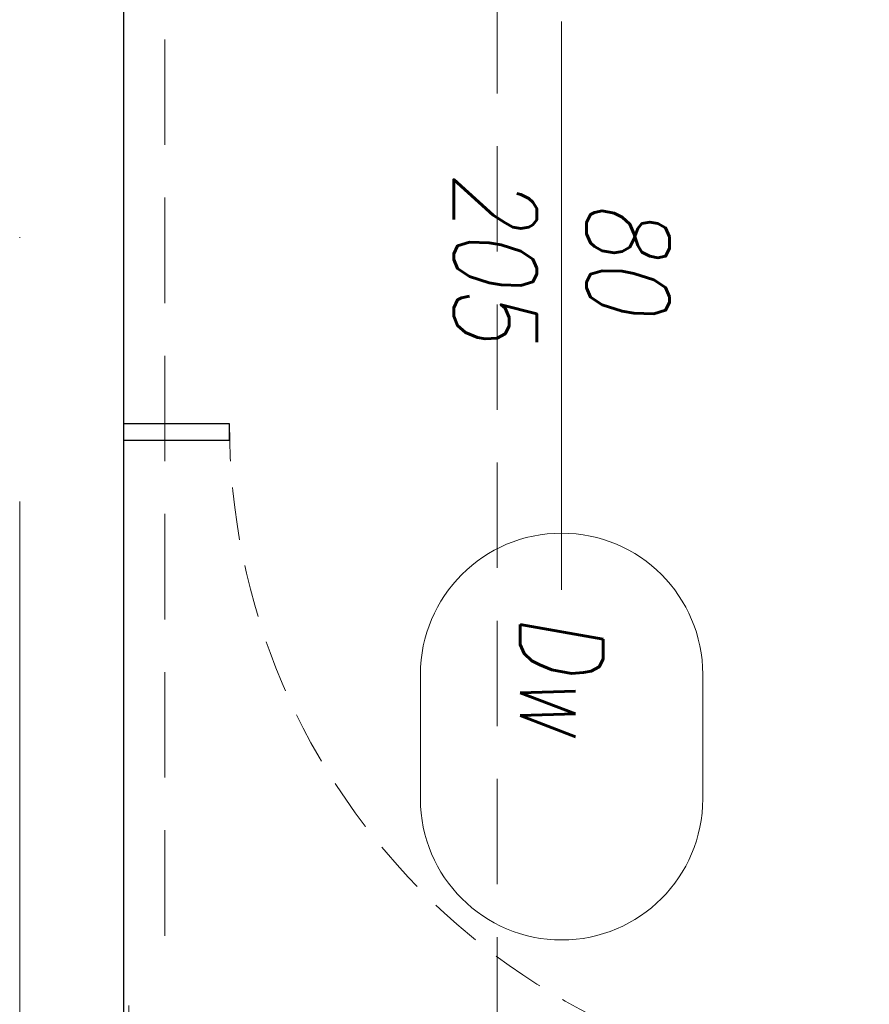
# Model space of a CAD drawing. Header units: millimetres. Extents: x 28291 to 177760, y -399809 to -170937.
# Tile 256 of 256: x 60812 to 60914, y -197945 to -197826. Entities that reach past the tile are written whole.
import ezdxf
from ezdxf.enums import TextEntityAlignment as Align

# ---------------------------------------------------------------- set-up
doc = ezdxf.new("R2010")
doc.units = ezdxf.units.MM
doc.linetypes.add('DASHDOT', pattern=[25.4, 12.7, -6.35, 0, -6.35])
doc.linetypes.add('HIDDEN', pattern=[9.525, 6.35, -3.175])
doc.layers.get('0').update_dxf_attribs({"lineweight": 0})
for name, color, linetype, lineweight in [('!! 0_ Istn-sciany', 3, 'Continuous', 30), ('!! 0_Istn-cienka', 4, 'Continuous', 9), ('!! 1_drzwi opis', 151, 'Continuous', 9), ('!! wymiary osi', 250, 'Continuous', 9), ('0-osie-liniA', 14, 'DASHDOT', 5)]:
    doc.layers.add(name, color=color, linetype=linetype, lineweight=lineweight)
doc.layers.add('!! 1_drzwi linia - do wykonania', color=7, linetype='Continuous', lineweight=13, true_color=0x000000)
doc.layers.add('!! 1_drzwi-linia - zrealizowane', color=7, linetype='Continuous', lineweight=5, true_color=0x7a7a7a)
doc.layers.add('!! 1_zabudowa GK', color=33, linetype='Continuous')
doc.styles.add('50', font='ROMANS.shx', dxfattribs={"width": 0.8, "height": 10})
doc.styles.add('ARCHETYP', font='romans.shx', dxfattribs={"height": 15})
doc.styles.add('TXT', font='simplex.shx')
doc.dimstyles.new('DIM50', dxfattribs={"dimscale": 5, "dimtxt": 2.5, "dimasz": 1.5, "dimexe": 0, "dimexo": 0, "dimgap": 0.5, "dimtad": 1, "dimdec": 4, "dimrnd": 0.5, "dimdsep": 46, "dimtxsty": 'TXT', "dimblk1": 'TICK1', "dimblk2": 'TICK1', "dimsah": 1, "dimcen": 0, "dimse1": 1, "dimse2": 1, "dimclrd": 1, "dimclre": 7, "dimclrt": 9, "dimadec": 0, "dimazin": 0, "dimtfac": 1, "dimtdec": 4, "dimtmove": 2, "dimatfit": 3, "dimldrblk": 'TICK1', "dimfxl": 1, "dimtolj": 1, "dimarcsym": 0})

# ---------------------------------------------------------------- blocks, each defined once
blk = doc.blocks.new('BLOK OSI')
at = {"layer": '0-osie-liniA', "ltscale": 5}
blk.add_lwpolyline([(51992.21142, -199661.23318), (51992.21142, -193642.4104)], dxfattribs=at)
blk = doc.blocks.new('drzwi 80-205')
blk.add_lwpolyline([(61128.31, -197571.09), (61128.31, -197491.09), (61131.31, -197491.09), (61131.31, -197571.09)], close=True)
blk.add_lwpolyline([(61088.31, -197551.09), (61088.31, -197591.09)])
at = {"linetype": 'HIDDEN'}
blk.add_arc((61128.31, -197571.09), 80, 88.0898, 180, dxfattribs=at)
blk = doc.blocks.new('1_ok-opis')
blk.add_line((0, 111.61), (0, 50))
for points in [[(-17, 128.61), (-17, 143.61)], [(17, 128.61), (17, 143.61)]]:
    blk.add_lwpolyline(points)
for centre, start, end in [((0, 143.61), 0, 180), ((0, 128.61), 180, 0)]:
    blk.add_arc(centre, 17, start, end)
at = {"style": 'ARCHETYP'}
for tag, height, rotation, p in [('NR', 12, 90, (0, 136.9)), ('NR', 12, 270, (0, 136.9)), ('SZEROKOŚĆ', 10, 270, (8, 78.29)), ('SZEROKOŚĆ', 10, 90, (-8, 78.29)), ('WYSOKOŚĆ', 10, 270, (-8, 78.29)), ('WYSOKOŚĆ', 10, 90, (8, 78.29))]:
    blk.add_attdef(tag, text='', height=height, rotation=rotation, dxfattribs=at).set_placement(p, align=Align.MIDDLE)
blk = doc.blocks.new('TICK1')
at = {"color": 0}
for p, q in [((0, -1.4), (0, 1.4)), ((0, 0), (-1, 0))]:
    blk.add_line(p, q, dxfattribs=at)
at = {"color": 2}
blk.add_line((-1, -1), (1, 1), dxfattribs=at)
blk = doc.blocks.new('*D2804')
at = {"layer": '!! wymiary osi', "color": 1, "lineweight": -2, "transparency": 16777216}
blk.add_line((61127.94, -197955.16), (60832.71, -197955.16), dxfattribs=at)
at = {"layer": 'DEFPOINTS', "color": 0, "transparency": 16777216}
for p in [(61135.44, -197906.13), (60825.21, -197919.82), (60825.21, -197955.16)]:
    blk.add_point(p, dxfattribs=at)
at = {"layer": '!! wymiary osi', "color": 1, "lineweight": -2, "transparency": 16777216, "xscale": 7.5, "yscale": 7.5, "zscale": 7.5, "rotation": 180}
blk.add_blockref('TICK1', (60825.21, -197955.16), dxfattribs=at)
at = {"layer": '!! wymiary osi', "color": 1, "lineweight": -2, "transparency": 16777216, "xscale": 7.5, "yscale": 7.5, "zscale": 7.5}
blk.add_blockref('TICK1', (61135.44, -197955.16), dxfattribs=at)
at = {"layer": '!! wymiary osi', "color": 9, "transparency": 16777216, "insert": (60980.32, -197946.41), "char_height": 12.5, "attachment_point": 5, "style": 'TXT'}
blk.add_mtext('\\A1;310', dxfattribs=at)

msp = doc.modelspace()

# ---------------------------------------------------------------- linework, layer by layer
at = {"layer": '!! 0_ Istn-sciany'}
msp.add_lwpolyline([(60824.56735, -197630.12813), (60824.56735, -198096.12813)], dxfattribs=at)
at = {"layer": '!! 0_Istn-cienka', "linetype": 'HIDDEN', "ltscale": 2}
for points in [[(60829.56735, -197371.12813), (60829.56735, -197941.12813)], [(60869.56735, -197441.12813), (60869.56735, -197971.12813)]]:
    msp.add_lwpolyline(points, dxfattribs=at)
at = {"layer": '!! 1_zabudowa GK'}
for points in [[(60837.33723, -197874.62813), (60824.56735, -197874.62813)], [(60837.33723, -197876.62813), (60837.33723, -197874.62813)], [(60837.33723, -197876.62813), (60824.56735, -197876.62813)]]:
    msp.add_lwpolyline(points, dxfattribs=at)

# ---------------------------------------------------------------- block references
at = {"layer": '!! 1_drzwi linia - do wykonania', "xscale": -1, "rotation": 180}
msp.add_blockref('drzwi 80-205', (-210.97643, -395445.71644), dxfattribs=at)
at = {"layer": '!! 1_drzwi opis'}
ref = msp.add_blockref('1_ok-opis', (60877.33724, -197776.17696), dxfattribs=dict(at, xscale=-1, rotation=179.9999963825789))
ref.add_attrib('WYSOKOŚĆ', '80', dxfattribs={"layer": '0', "height": 10, "rotation": 269.9999964, "style": '50', "oblique": 10, "width": 0.8}).set_placement((60885.33723, -197854.46781), align=Align.MIDDLE)
ref.add_attrib('SZEROKOŚĆ', '205', dxfattribs={"layer": '0', "height": 10, "rotation": 269.9999964, "style": '50', "oblique": 10, "width": 0.8}).set_placement((60869.33723, -197854.46781), align=Align.MIDDLE)
ref.add_attrib('NR', 'Dw', dxfattribs={"layer": '0', "height": 10, "rotation": 269.9999964, "style": '50', "oblique": 10, "width": 0.8}).set_placement((60877.33723, -197904.78821), align=Align.MIDDLE)
at = {"layer": '!! 1_drzwi-linia - zrealizowane'}
msp.add_blockref('BLOK OSI', (8819.85593, 61.46017), dxfattribs=at)

# ---------------------------------------------------------------- dimensions: what is measured, and where the dimension line sits
at = {"layer": '!! wymiary osi'}
dim = msp.add_linear_dim(base=(60825.20935, -197955.16232), p1=(61135.43682, -197906.12805), p2=(60825.20935, -197919.81822), dimstyle='DIM50', dxfattribs=at)
dim.commit()
dim.dimension.update_dxf_attribs({"geometry": '*D2804', "text_midpoint": (60980.32308, -197946.41232)})

doc.saveas('drawing.dxf')
